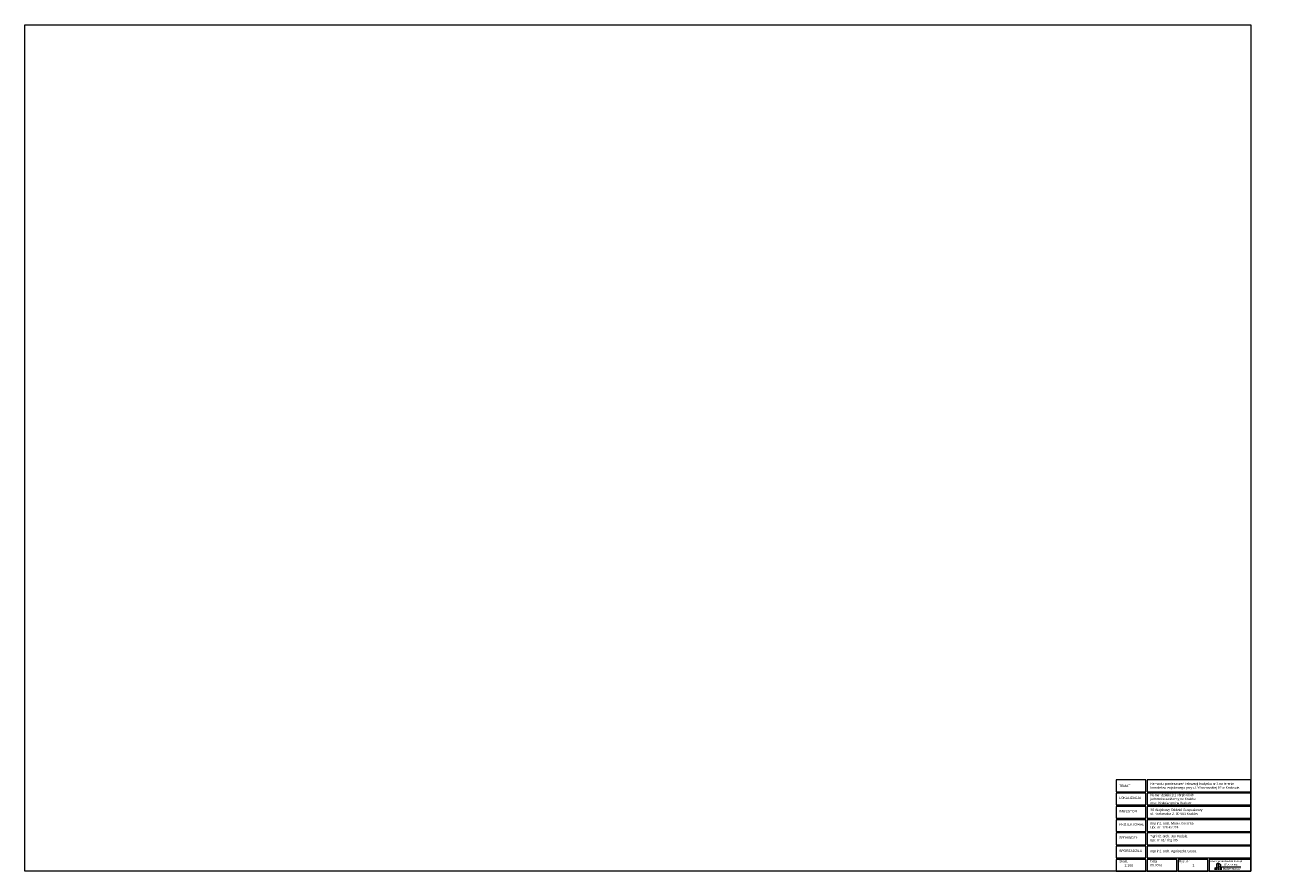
# Paper-space layout 'parter inwent' of a CAD drawing. Header units: centimetres. Extents: x 0 to 1681, y 0 to 1145.
import ezdxf

# ---------------------------------------------------------------- set-up
doc = ezdxf.new("R2010")
doc.units = ezdxf.units.CM
doc.header["$LTSCALE"] = 0.02
doc.layers.get('0').update_dxf_attribs({"color": 8, "lineweight": 13})
doc.styles.add('ARCH. STANDARD', font='arial.ttf')
doc.styles.get("Standard").update_dxf_attribs({"font": 'arial.ttf', "height": 12})

# ---------------------------------------------------------------- blocks, each defined once
blk = doc.blocks.new('A$C2559252F')
at = {"lineweight": 9}
for p, q in [((-20, 3.9), (-18, 5.5)), ((-20, -0.9), (-20, 3.9)), ((-18, 5.5), (-15.2, 3)), ((-18, 5.5), (-18, -4.1)), ((-17.7, 0.8), (-16.1, 1.4)), ((-17.7, -4.1), (-17.7, 0.8)), ((-16.1, 1.4), (-14, 0.1)), ((-16.1, 1.4), (-16.1, -4.1)), ((-15.2, 3), (-15.2, 0.8)), ((-14, 0.1), (-14, -4.1)), ((-12.6, 0), (12.6, 0)), ((-20.7, -0.7), (-20.7, -4.1))]:
    blk.add_line(p, q, dxfattribs=at)
blk.add_lwpolyline([(-22.3, -4.1), (-22.3, -1.3), (-20.7, -0.7), (-18.8, -1.2), (-18.8, -4.1)], dxfattribs=at)
at = {"lineweight": 9, "attachment_point": 1}
for s, insert, char_height, width in [('{\\fTechnic|b0|i0|c2|p2;\\H1.1667x;m\\H0.57141x; \\H1.6001x;a\\H0.62496x; \\H1.6001x;r\\H0.62496x; \\H1.6001x;z\\H0.62496x; \\H1.6001x;e\\H0.62496x; \\H1.6001x;c}', (-10.2, 5), 3, 25.217), ('{\\fTechnic|b0|i0|c2|p2;\\H0.25x;budownictwo}', (-12, -0.8), 12, 32.098)]:
    blk.add_mtext(s, dxfattribs=dict(at, insert=insert, char_height=char_height, width=width))
blk = doc.blocks.new('tabela')
at = {"color": 7, "ltscale": 3}
for points in [[(1476.8, 107.5), (1516.8, 107.5), (1516.8, 123.4), (1476.8, 123.4)], [(1518.8, 107.5), (1658.8, 107.5), (1658.8, 123.4), (1518.8, 123.4)], [(1476.8, 89.5), (1516.8, 89.5), (1516.8, 105.5), (1476.8, 105.5)], [(1518.8, 89.5), (1658.8, 89.5), (1658.8, 105.5), (1518.8, 105.5)], [(1476.8, 71.6), (1516.8, 71.6), (1516.8, 87.5), (1476.8, 87.5)], [(1518.8, 71.6), (1658.8, 71.6), (1658.8, 87.5), (1518.8, 87.5)], [(1476.8, 53.7), (1516.8, 53.7), (1516.8, 69.6), (1476.8, 69.6)], [(1518.8, 53.7), (1658.8, 53.7), (1658.8, 69.6), (1518.8, 69.6)], [(1476.8, 35.8), (1516.8, 35.8), (1516.8, 51.7), (1476.8, 51.7)], [(1518.8, 35.8), (1658.8, 35.8), (1658.8, 51.7), (1518.8, 51.7)], [(1476.8, 17.9), (1516.8, 17.9), (1516.8, 33.8), (1476.8, 33.8)], [(1518.8, 17.9), (1658.8, 17.9), (1658.8, 33.8), (1518.8, 33.8)], [(1476.8, 0), (1516.8, 0), (1516.8, 15.9), (1476.8, 15.9)], [(1518.8, 0), (1558.8, 0), (1558.8, 15.9), (1518.8, 15.9)], [(1560.8, 0), (1600.8, 0), (1600.8, 15.9), (1560.8, 15.9)], [(1602.8, 0), (1658.8, 0), (1658.8, 15.9), (1602.8, 15.9)]]:
    blk.add_lwpolyline(points, close=True, dxfattribs=at)
at = {"zscale": 2}
blk.add_blockref('A$C2559252F', (1633, 5.8), dxfattribs=at)
at = {"color": 7, "style": 'ARCH. STANDARD'}
for s, height, p in [('TEMAT', 3.2, (1480.8, 113.7)), ('LOKALIZACJA', 3.198, (1480.8, 97.5)), ('INWESTOR', 3.2, (1480.8, 79.6)), ('PROJEKTOWAŁ', 3.198, (1480.8, 61.7)), ('SPRAWDZIŁ', 3.2, (1480.8, 43.8)), ('SPORZĄDZIŁA', 3.198, (1480.8, 25.9))]:
    blk.add_text(s, height=height, dxfattribs=at).set_placement(p)
at = {"color": 7, "lineweight": 13, "insert": (1523.1, 119.9), "char_height": 3.2, "width": 132.598, "attachment_point": 1, "style": 'ARCH. STANDARD'}
blk.add_mtext('{\\C256;Remontu pomieszczeń i elewacji budynku nr 3 na terenie kompleksu wojskowego przy ul. Wrocławskiej 82 w Krakowie.\\H1.2565x; }', dxfattribs=at)
at = {"color": 7, "lineweight": 13, "attachment_point": 1}
for s, insert, char_height, width in [('{\\C256;Numer działki 1/1 obręb 0046 \\Pjednostka ewidencyjna Kraków\\Pmsc. Kraków gmina Kraków}', (1523.2, 104.6), 3.2, 157.269), ('\\pl59.734,t88.467;{\\C256;35 Wojskowy Oddział Gospodarczy\\Pul. Krakowska 2, 30-901 Kraków}', (1463.5, 84.6), 3.2, 157.269), ('mgr inż.{\\fArial|b0|i0|c238|p34; arch.} {\\fArial|b0|i0|c238|p34;Marek Golonka\\PUpr. nr  128-Km/74}', (1522.8, 66.3), 3.2, 157.269), ('mgr inż. arch. Jan Fudala\\PUpr. nr 61/ Tbg /85', (1522.5, 49), 3.2, 78.635), ('\\Pmgr inż. arch. Agnieszka Gruca', (1522.8, 34.1), 3.2, 157.269), ('Skala', (1480.8, 14.9), 3.2, 157.269), ('Data\\P0{\\fArial|b0|i0|c238|p34;8}.201{\\fArial|b0|i0|c238|p34;6}', (1522.8, 14.9), 3.2, 157.269), ('Rys. nr\\P^I', (1561.7, 14.9), 3.2, 157.269), ('www.marzec-budownictwo.pl', (1604.1, 14.9), 2.4, 157.269)]:
    blk.add_mtext(s, dxfattribs=dict(at, insert=insert, char_height=char_height, width=width))

psp = doc.layouts.new('parter inwent')

# ---------------------------------------------------------------- linework, layer by layer
psp.add_lwpolyline([(1658.8, 0), (0, 0), (0, 1144.8), (1658.8, 1144.8)], close=True)

# ---------------------------------------------------------------- block references
at = {"color": 7}
psp.add_blockref('tabela', (0, 0), dxfattribs=at)

# ---------------------------------------------------------------- texts
at = {"insert": (1487.9, 9.4), "char_height": 3.39, "width": 11.657, "attachment_point": 1}
psp.add_mtext('1:100', dxfattribs=at)
at = {"color": 7, "insert": (1580, 9.6), "char_height": 3.528, "width": 2.454, "attachment_point": 1}
psp.add_mtext('{\\fArial|b0|i0|c238|p34;1}', dxfattribs=at)

doc.saveas('drawing.dxf')
